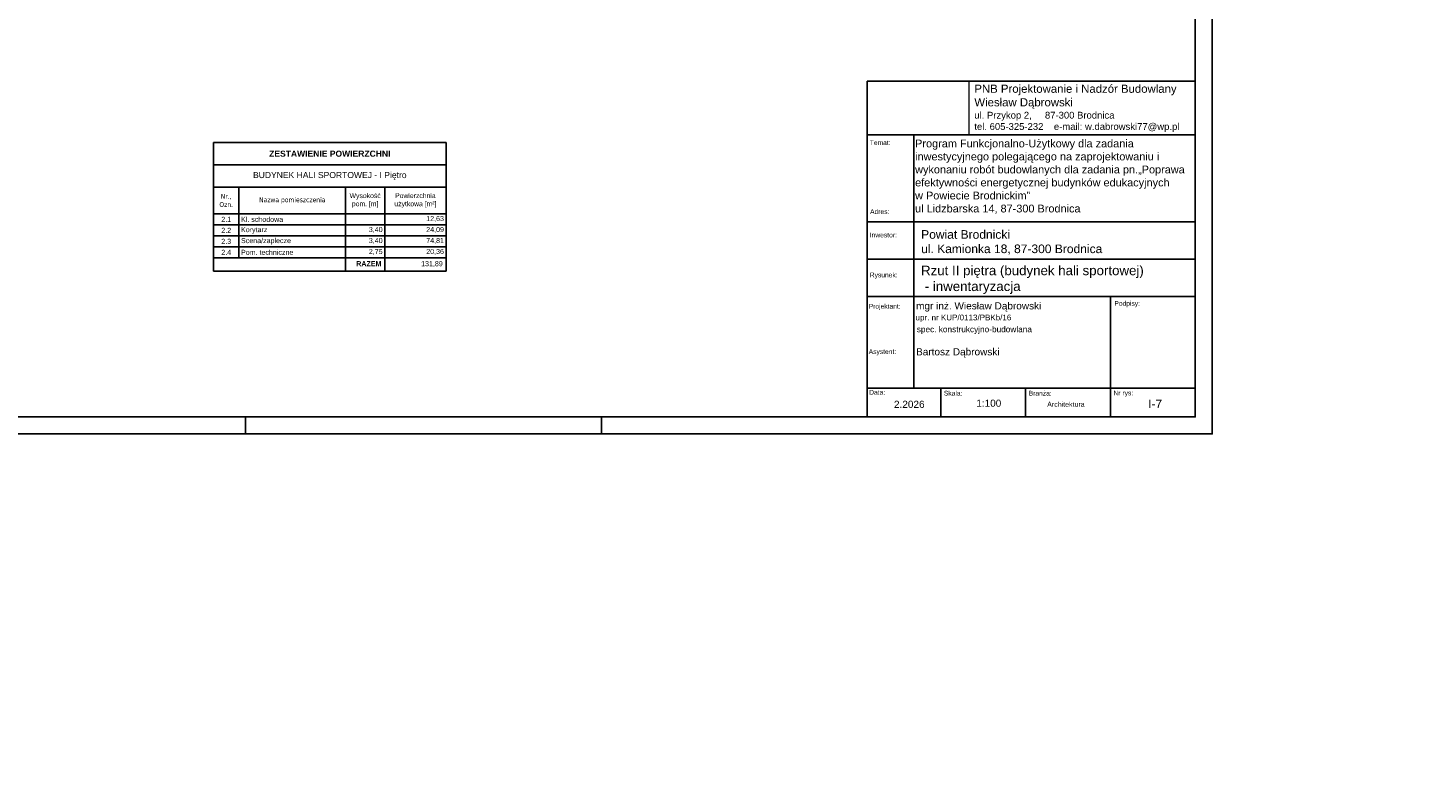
# Model space of a CAD drawing. Header units: millimetres. Extents: x 0 to 111311, y -48878 to -25280.
# Tile 74 of 161: x 75891 to 80018, y -38170 to -35945. Entities that reach past the tile are written whole.
import ezdxf

# ---------------------------------------------------------------- set-up
doc = ezdxf.new("R2010")
doc.units = ezdxf.units.MM
doc.layers.get('Defpoints').update_dxf_attribs({"color": 30})
doc.layers.add('-TABELKA', color=2, linetype='Continuous')
doc.layers.add('e-cad_opisy', color=7, linetype='Continuous')
for name, color, linetype, lineweight in [('J wymiary', 1, 'Continuous', 9), ('OPIS', 7, 'Continuous', 5), ('opisy', 235, 'Continuous', 0), ('wymiar', 1, 'Continuous', 9)]:
    doc.layers.add(name, color=color, linetype=linetype, lineweight=lineweight)
doc.styles.add('ADESK2', font='simplex', dxfattribs={"width": 0.7})
doc.styles.add('ARIAL', font='arial.ttf')
doc.styles.get("Standard").update_dxf_attribs({"font": 'arial.ttf'})
doc.dimstyles.new('1-100', dxfattribs={"dimscale": 1.5, "dimtxt": 10, "dimasz": 2, "dimexe": 1, "dimexo": 1, "dimgap": 1.5, "dimtad": 1, "dimdec": 0, "dimrnd": 0.5, "dimdsep": 46, "dimtxsty": 'ADESK2', "dimblk": 'wymiar', "dimcen": -1, "dimdle": 5, "dimse1": 1, "dimse2": 1, "dimclrd": 256, "dimclre": 256, "dimclrt": 256, "dimadec": 0, "dimazin": 0, "dimtfac": 1, "dimtdec": 0, "dimtix": 1, "dimtmove": 0, "dimatfit": 3, "dimfxl": 20, "dimfxlon": 1, "dimtolj": 1, "dimtzin": 0, "dimarcsym": 0})
picture_1 = doc.add_image_def('image1.jpg', size_in_pixel=(163, 86))

# ---------------------------------------------------------------- blocks, each defined once
blk = doc.blocks.new('A3_poziom')
at = {"ltscale": 0.8}
for p, q in [((135, 0), (135, 5)), ((240, 0), (240, 5))]:
    blk.add_line(p, q, dxfattribs=at)
for points in [[(0, 0), (420, 0), (420, 297), (0, 297)], [(30, 5), (415, 5), (415, 292), (30, 292)]]:
    blk.add_lwpolyline(points, close=True)
blk = doc.blocks.new('wymiar')
for p, q in [((1.5, 0), (-1.5, 0)), ((1.1, 1.1), (-1.1, -1.1)), ((0, 1.5), (0, -1.5))]:
    blk.add_line(p, q)
blk = doc.blocks.new('*D1653')
at = {"layer": 'Defpoints', "color": 0, "ltscale": 4}
for p in [(105899.3, -35265.3), (0, -38165.8), (106170.1, -38165.8)]:
    blk.add_point(p, dxfattribs=at)
at = {"layer": 'J wymiary', "lineweight": -2}
blk.add_line((106170.1, -35268.3), (106170.1, -38162.8), dxfattribs=at)
at = {"layer": 'J wymiary', "lineweight": -2, "ltscale": 4, "xscale": 3, "yscale": 3, "zscale": 3}
for p, rotation in [((106170.1, -35265.3), 90), ((106170.1, -38165.8), 270)]:
    blk.add_blockref('wymiar', p, dxfattribs=dict(at, rotation=rotation))
at = {"layer": 'J wymiary', "ltscale": 4, "insert": (106160.3, -36715.5), "char_height": 15, "attachment_point": 5, "rotation": 90, "style": 'ADESK2'}
blk.add_mtext('\\A1;2901', dxfattribs=at)
blk = doc.blocks.new('*T1785')
at = {"layer": 'OPIS', "color": 0, "lineweight": -2}
for p, q in [((0, 0), (74.9, 0)), ((0, 0), (0, -65.5)), ((74.9, 0), (389.3, 0)), ((389.3, 0), (504.7, 0)), ((504.7, 0), (685.5, 0)), ((685.5, 0), (685.5, -65.5)), ((0, -65.5), (74.9, -65.5)), ((0, -65.5), (0, -130.9)), ((74.9, -65.5), (389.3, -65.5)), ((389.3, -65.5), (504.7, -65.5)), ((504.7, -65.5), (685.5, -65.5)), ((685.5, -65.5), (685.5, -130.9)), ((0, -130.9), (74.9, -130.9)), ((0, -130.9), (0, -209.9)), ((74.9, -130.9), (389.3, -130.9)), ((74.9, -130.9), (74.9, -209.9)), ((389.3, -130.9), (504.7, -130.9)), ((389.3, -130.9), (389.3, -209.9)), ((504.7, -130.9), (685.5, -130.9)), ((504.7, -130.9), (504.7, -209.9)), ((685.5, -130.9), (685.5, -209.9)), ((0, -209.9), (74.9, -209.9)), ((0, -209.9), (0, -242.3)), ((0, -242.3), (74.9, -242.3)), ((0, -242.3), (0, -274.7)), ((74.9, -209.9), (389.3, -209.9)), ((74.9, -209.9), (74.9, -242.3)), ((74.9, -242.3), (389.3, -242.3)), ((74.9, -242.3), (74.9, -274.7)), ((389.3, -209.9), (504.7, -209.9)), ((389.3, -209.9), (389.3, -242.3)), ((389.3, -242.3), (504.7, -242.3)), ((389.3, -242.3), (389.3, -274.7)), ((504.7, -209.9), (685.5, -209.9)), ((504.7, -209.9), (504.7, -242.3)), ((504.7, -242.3), (685.5, -242.3)), ((504.7, -242.3), (504.7, -274.7)), ((685.5, -209.9), (685.5, -242.3)), ((685.5, -242.3), (685.5, -274.7)), ((0, -274.7), (74.9, -274.7)), ((0, -274.7), (0, -307.1)), ((74.9, -274.7), (389.3, -274.7)), ((74.9, -274.7), (74.9, -307.1)), ((389.3, -274.7), (504.7, -274.7)), ((389.3, -274.7), (389.3, -307.1)), ((504.7, -274.7), (685.5, -274.7)), ((504.7, -274.7), (504.7, -307.1)), ((685.5, -274.7), (685.5, -307.1)), ((0, -307.1), (74.9, -307.1)), ((0, -307.1), (0, -339.5)), ((74.9, -307.1), (389.3, -307.1)), ((74.9, -307.1), (74.9, -339.5)), ((389.3, -307.1), (504.7, -307.1)), ((389.3, -307.1), (389.3, -339.5)), ((504.7, -307.1), (685.5, -307.1)), ((504.7, -307.1), (504.7, -339.5)), ((685.5, -307.1), (685.5, -339.5)), ((0, -339.5), (74.9, -339.5)), ((0, -339.5), (0, -378.9)), ((74.9, -339.5), (389.3, -339.5)), ((389.3, -339.5), (504.7, -339.5)), ((389.3, -339.5), (389.3, -378.9)), ((504.7, -339.5), (685.5, -339.5)), ((504.7, -339.5), (504.7, -378.9)), ((685.5, -339.5), (685.5, -378.9)), ((0, -378.9), (74.9, -378.9)), ((74.9, -378.9), (389.3, -378.9)), ((389.3, -378.9), (504.7, -378.9)), ((504.7, -378.9), (685.5, -378.9))]:
    blk.add_line(p, q, dxfattribs=at)
at = {"layer": 'OPIS', "color": 0, "attachment_point": 5, "style": 'ARIAL'}
for s, insert, char_height, width in [('\\fArial|b1|i0|c238|p34;ZESTAWIENIE POWIERZCHNI ', (342.8, -32.7), 18, 673.09), ('BUDYNEK HALI SPORTOWEJ - I Piętro', (342.8, -98.2), 18, 673.09), ('\\fTahoma|b0|i0|c0|p34;Nr.\\fTahoma|b0|i0|c238|p34;, Ozn.', (37.4, -170.4), 14.4, 62.395), ('\\fTahoma|b0|i0|c238|p34;Nazwa pomieszczenia', (232.1, -170.4), 14.4, 302.037)]:
    blk.add_mtext(s, dxfattribs=dict(at, insert=insert, char_height=char_height, width=width))
at = {"layer": 'OPIS', "color": 0}
for s, insert, char_height, width, attachment_point in [('Wysokość pom. [m]', (447, -170.4), 14.4, 102.915, 5), ('Powierzchnia u{\\fArial|b0|i0|c0|p34;\\C256;ż}ytkowa [m²]', (595.1, -170.4), 14.4, 168.372, 5), ('\\A1;2.1', (37.4, -226.1), 14.95, 62.395, 5), ('Kl. schodowa', (81.1, -226.1), 14.948, 302.037, 4), ('12,63', (679.3, -216.2), 14.95, 168.372, 3), ('\\A1;2.2', (37.4, -258.5), 14.95, 62.395, 5), ('\\A1;2.3', (37.4, -290.9), 14.95, 62.395, 5), ('Scena/zaplecze', (81.1, -290.9), 14.948, 302.037, 4), ('Korytarz', (81.1, -258.5), 14.95, 302.037, 4), ('3,40', (498.5, -248.6), 14.95, 102.915, 3), ('3,40', (498.5, -281), 14.95, 102.915, 3), ('24,09', (679.3, -248.6), 14.95, 168.372, 3), ('74,81', (679.3, -281), 14.95, 168.372, 3), ('\\A1;2.4', (37.4, -323.3), 14.95, 62.395, 5), ('Pom. techniczne', (81.1, -323.3), 14.948, 302.037, 4), ('2,75', (498.5, -313.3), 14.95, 102.915, 3), ('20,36', (679.3, -313.3), 14.95, 168.372, 3), ('\\fArial|b1|i0|c238|p34;RAZEM', (495, -349.2), 14.948, 95.908, 3), ('131,89', (675.8, -349.2), 14.95, 161.365, 3)]:
    blk.add_mtext(s, dxfattribs=dict(at, insert=insert, char_height=char_height, width=width, attachment_point=attachment_point))

msp = doc.modelspace()

# ---------------------------------------------------------------- linework, layer by layer
at = {"layer": '-TABELKA', "color": 7}
for p, q in [((78364.546, -37091.552), (78364.546, -36102.075)), ((78364.546, -36102.075), (79332.181, -36102.075)), ((78364.546, -36260.459), (79332.181, -36260.459)), ((78364.546, -36260.459), (79332.181, -36260.459)), ((78502.095, -37006.509), (78502.095, -36260.459)), ((78364.546, -36516.25), (79332.181, -36516.25)), ((78364.546, -36626.38), (79332.181, -36626.38)), ((78364.546, -36736.38), (79332.181, -36736.38)), ((79082.181, -36736.38), (79082.181, -37091.552)), ((78364.546, -37006.509), (79332.181, -37006.509)), ((78582.181, -37006.509), (78582.181, -37091.552)), ((78832.181, -37006.509), (78832.181, -37091.552)), ((78364.546, -37091.552), (79332.181, -37091.552))]:
    msp.add_line(p, q, dxfattribs=at)
at = {"layer": 'opisy', "color": 7}
msp.add_line((79332.181, -36102.075), (79332.181, -37091.552), dxfattribs=at)

# ---------------------------------------------------------------- block references
msp.add_blockref('*T1785', (76438.168, -36283.197))
at = {"layer": 'e-cad_opisy', "ltscale": 4, "xscale": 10, "yscale": 10, "zscale": 10}
msp.add_blockref('A3_poziom', (75182.181, -37141.552), dxfattribs=at)

# ---------------------------------------------------------------- texts
at = {"layer": '-TABELKA', "color": 0, "style": 'ARIAL'}
msp.add_text('spec. konstrukcyjno-budowlana', height=17.41308, dxfattribs=at).set_placement((78511.216, -36841.889))
at = {"layer": '-TABELKA', "color": 7}
msp.add_text('Architektura', height=14.84069, dxfattribs=at).set_placement((78895.638, -37061.678))
at = {"layer": 'OPIS', "color": 0, "style": 'ARIAL'}
for s, height, p in [('mgr inż. Wiesław Dąbrowski', 21.14059, (78509.181, -36774.67)), ('upr. nr KUP/0113/PBKb/16', 16.91247, (78507.591, -36806.917)), ('Bartosz Dąbrowski', 21.14059, (78509.181, -36910.062))]:
    msp.add_text(s, height=height, dxfattribs=at).set_placement(p)
at = {"layer": 'opisy', "color": 7}
for s, height, p in [('Temat:', 14.0937, (78372.745, -36290.16)), ('Adres:', 14.0937, (78373.645, -36493.439)), ('Inwestor:', 14.0937, (78372.745, -36562.43)), ('Rysunek:', 14.0937, (78372.745, -36680.182)), ('Projektant', 14.0937, (78369.522, -36772.408)), ('Podpisy:', 14.0937, (79093.799, -36764.013)), ('Data:', 14.0937, (78370.853, -37025.963)), ('Skala:', 14.0937, (78591.183, -37028.583)), ('Branża:', 14.0937, (78841.183, -37028.583)), ('Nr rys:', 14.0937, (79091.183, -37027.973)), ('2.2026', 21.1406, (78443.942, -37064.93))]:
    msp.add_text(s, height=height, dxfattribs=at).set_placement(p)
at = {"layer": 'opisy', "color": 7, "style": 'ARIAL'}
for s, height, p in [('Projektant:', 14.09372, (78369.522, -36772.408)), ('Asystent:', 14.0937, (78369.522, -36906.022))]:
    msp.add_text(s, height=height, dxfattribs=at).set_placement(p)
at = {"layer": 'opisy', "color": 7, "insert": (78680.955, -36112.272), "char_height": 25.3687, "width": 967.63429, "attachment_point": 1}
msp.add_mtext('{\\H0.946x;PNB Projektowanie i Nadzór Budowlany\\PWiesław Dąbrowski\\P\\H0.8334x;ul. Przykop 2,     87-300 Brodnica\\Ptel. 605-325-232    e-mail: w.dabrowski77@wp.pl}', dxfattribs=at)
at = {"layer": 'opisy', "color": 1, "attachment_point": 1}
for s, insert, char_height in [('{\\H0.958333x;\\C0;Program Funkcjonalno-Użytkowy dla zadania\\Pinwestycyjnego polegającego na zaprojektowaniu i\\Pwykonaniu robót budowlanych dla zadania pn.„Poprawa\\Pefektywności energetycznej budynków edukacyjnych\\Pw Powiecie Brodnickim” \\P\\A1;\\fArial|b0|i0|c0|p34;ul Lidzbarska 14, 87-300 Brodnica}', (78506.353, -36274.158), 24), ('{\\C0;Powiat Brodnicki\\Pul. Kamionka 18, 87-300 Brodnica}', (78524.197, -36541.095), 25.3687), ('{\\C0;Rzut II piętra (budynek hali sportowej)\\P - inwentaryzacja}', (78523.851, -36645.842), 28), ('{\\C0;1:100}', (78686.881, -37040.469), 21), ('{\\C0;I-7}', (79193.679, -37040.469), 25)]:
    msp.add_mtext(s, dxfattribs=dict(at, insert=insert, char_height=char_height))

# ---------------------------------------------------------------- dimensions: what is measured, and where the dimension line sits
at = {"layer": 'J wymiary'}
dim = msp.add_linear_dim(base=(106170.0895, -38165.7974), p1=(105899.2658, -35265.2969), p2=(0, -38165.7974), angle=90, dimstyle='1-100', override={"dimblk": 'wymiar'}, dxfattribs=at)
dim.commit()
dim.dimension.update_dxf_attribs({"geometry": '*D1653', "text_midpoint": (106160.3395, -36715.5472)})

# ---------------------------------------------------------------- pictures from other files: only their frames are drawn
at = {"layer": 'wymiar', "color": 7, "ltscale": 1.8}
image = msp.add_image(picture_1, insert=(78364.546, -36260.459), size_in_units=(300.193, 158.384), dxfattribs=at)
image.dxf.flags = 7

doc.saveas('drawing.dxf')
